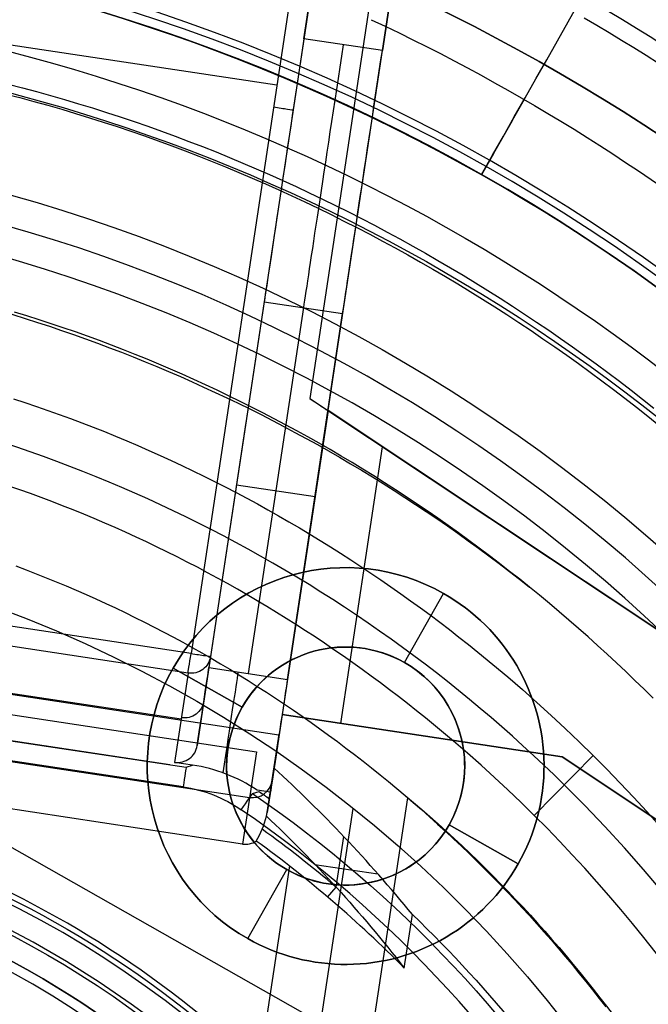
# Model space of a CAD drawing. Extents: x 1448 to 2588, y -916 to 723.
# Tile 26 of 37: x 2029 to 2045, y 98 to 123. Entities that reach past the tile are written whole.
import ezdxf

# ---------------------------------------------------------------- set-up
doc = ezdxf.new("R2010")
doc.units = 0
doc.layers.add('1', color=7, linetype='CONTINUOUS')

msp = doc.modelspace()

# ---------------------------------------------------------------- linework, layer by layer
at = {"layer": '1', "color": 8}
for p, q in [((2039.639015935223, 135.9690951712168, 639.9999999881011), (2036.250994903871, 113.5374177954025, 639.9999999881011)), ((2036.710499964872, 113.2317592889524, 639.4999999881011), (2040.133408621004, 135.8944234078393, 639.4999999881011)), ((2040.133408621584, 135.8944234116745, 629.9999999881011), (2038.080214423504, 122.3004730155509, 629.9999999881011)), ((2037.418124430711, 134.6567848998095, 637.9999999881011), (2033.257031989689, 107.1066952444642, 637.9999999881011)), ((2037.912517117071, 134.5821131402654, 637.4999999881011), (2033.75142467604, 107.0320234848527, 637.4999999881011)), ((2036.102643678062, 122.59916005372, 629.9999999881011), (2037.912517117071, 134.5821131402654, 629.9999999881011)), ((2027.115742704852, 122.6921253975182, 637.9999999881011), (2035.42153983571, 121.4376398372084, 637.9999999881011)), ((2038.080214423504, 122.3004730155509, 629.9999999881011), (2036.102643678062, 122.59916005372, 629.9999999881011)), ((2035.662594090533, 119.6856449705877, 637.4999999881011), (2035.662594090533, 119.6856449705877, 629.3496288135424)), ((2037.656615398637, 119.4958751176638, 639.4999999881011), (2037.656615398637, 119.4958751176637, 629.3995932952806)), ((2035.101857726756, 115.9730773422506, 625.0232289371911), (2033.70902456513, 106.7512974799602, 594.132901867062)), ((2035.101857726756, 115.9730773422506, 625.0232289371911), (2037.079428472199, 115.6743903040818, 625.0232289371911)), ((2036.090643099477, 115.8237338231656, 625.0232289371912), (2034.697809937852, 106.6019539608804, 594.1329018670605)), ((2035.686595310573, 106.4526104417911, 594.132901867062), (2037.079428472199, 115.6743903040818, 625.0232289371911)), ((2036.250994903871, 113.5374177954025, 639.9999999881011), (2064.740308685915, 94.58659039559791, 639.9999999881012)), ((2036.710499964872, 113.2317592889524, 637.8499999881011), (2035.553087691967, 105.5686726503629, 637.8499999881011)), ((2064.740308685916, 94.58659039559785, 637.8499999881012), (2036.710499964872, 113.2317592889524, 637.8499999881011)), ((2036.710499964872, 113.2317592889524, 637.8499999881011), (2036.710499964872, 113.2317592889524, 639.4999999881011)), ((2064.740308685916, 94.58659039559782, 638.9249999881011), (2036.710499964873, 113.2317592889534, 638.924999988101)), ((2034.641669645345, 112.9262277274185, 614.8171534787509), (2033.582047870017, 105.9106001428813, 614.8171534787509)), ((2036.672574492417, 112.9806593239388, 615.999999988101), (2035.299296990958, 103.8883551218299, 615.999999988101)), ((2037.03317009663, 105.3451249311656, 639.9999999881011), (2038.086137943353, 112.3166976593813, 639.9999999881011)), ((2034.405441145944, 111.3621874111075, 609.5780654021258), (2036.383011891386, 111.0635003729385, 609.5780654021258)), ((2033.182453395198, 106.6129193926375, 637.5249687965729), (2010.440389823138, 110.0478203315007, 637.5249687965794)), ((2035.47415879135, 105.0502710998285, 639.9999999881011), (2008.283177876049, 109.157124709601, 639.9999999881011)), ((2033.006788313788, 105.4498621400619, 613.9999999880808), (2010.264724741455, 108.8847630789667, 613.9999999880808)), ((2008.208599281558, 108.6633488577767, 639.5249687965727), (2034.905804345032, 104.6310738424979, 639.5249687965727)), ((2033.257031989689, 107.1066952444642, 637.9999999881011), (2022.909360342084, 108.6695780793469, 637.9999999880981)), ((2009.787077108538, 107.7673164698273, 590.4750311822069), (2033.133106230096, 104.2411941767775, 590.4750311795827)), ((2032.722278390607, 104.3032445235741, 590.4750311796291), (2009.787077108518, 107.7673164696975, 590.475031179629)), ((2034.730232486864, 103.4686338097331, 616.0124843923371), (2008.033027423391, 107.5009088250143, 616.0124843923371)), ((2033.058527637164, 103.7474183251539, 589.9999999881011), (2009.71249861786, 107.2735406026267, 589.9999999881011)), ((2033.75142467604, 107.0320234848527, 637.4999999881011), (2033.412671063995, 104.7891768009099, 592.1343069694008)), ((2033.70902456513, 106.7512974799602, 594.132901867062), (2035.686595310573, 106.4526104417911, 594.132901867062)), ((2033.182453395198, 106.6129193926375, 637.5249687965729), (2032.842692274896, 104.3634021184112, 592.0243508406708)), ((2033.182453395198, 106.6129193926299, 637.5249687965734), (2032.842692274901, 104.363402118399, 592.0243508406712)), ((2035.553087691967, 105.5686726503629, 639.9999999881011), (2035.47850921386, 105.0748975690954, 639.9999999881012)), ((2035.553087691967, 105.5686726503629, 639.9999999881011), (2035.553087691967, 105.5686726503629, 637.8499999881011)), ((2035.553087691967, 105.5686726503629, 637.8499999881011), (2042.611014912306, 104.50266205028, 637.8499999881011)), ((2042.611014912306, 104.50266205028, 639.9999999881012), (2035.553087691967, 105.5686726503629, 639.9999999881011)), ((2035.553087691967, 105.5686726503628, 638.924999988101), (2042.611014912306, 104.50266205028, 638.924999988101)), ((2035.179822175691, 103.0973268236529, 599.9999999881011), (2035.47850921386, 105.0748975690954, 639.9999999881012)), ((2039.082051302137, 105.0356673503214, 637.8499999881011), (2039.082051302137, 105.0356673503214, 639.9999999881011)), ((2034.905804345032, 104.6310738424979, 639.5249687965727), (2034.554660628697, 102.3061937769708, 592.4999999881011)), ((2060.40491005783, 92.66632796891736, 639.9999999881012), (2042.611014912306, 104.50266205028, 639.9999999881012)), ((2042.611014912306, 104.50266205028, 639.9999999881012), (2042.611014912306, 104.50266205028, 637.8499999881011)), ((2042.611014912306, 104.50266205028, 637.8499999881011), (2060.40491005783, 92.66632796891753, 637.8499999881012)), ((2042.611014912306, 104.50266205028, 638.9249999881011), (2060.40491005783, 92.66632796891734, 638.9249999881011)), ((2033.293408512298, 104.2953271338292, 592.024350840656), (2032.842692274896, 104.3634021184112, 592.0243508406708)), ((2033.133106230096, 104.2411941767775, 590.4750311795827), (2033.293408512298, 104.2953271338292, 592.024350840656)), ((2035.34935158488, 104.2197605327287, 599.9999999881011), (2035.179822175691, 103.0973268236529, 599.9999999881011)), ((2035.232687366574, 103.4473408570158, 591.9999999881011), (2035.34935158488, 104.2197605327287, 599.9999999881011)), ((2034.554660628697, 102.3061937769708, 592.4999999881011), (2026.644377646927, 103.5009419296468, 592.4999999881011)), ((2034.806401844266, 103.579899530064, 590.4564221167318), (2034.978228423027, 103.6254356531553, 591.9999999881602)), ((2035.257687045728, 103.6128607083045, 591.999999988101), (2034.922211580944, 103.6635300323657, 591.9999999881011)), ((2035.232687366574, 103.4473408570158, 591.9999999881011), (2035.257687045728, 103.6128607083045, 591.999999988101)), ((2035.157142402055, 103.0066102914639, 600.0166453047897), (2035.179822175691, 103.0973268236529, 599.9999999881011)), ((2036.914331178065, 101.2190791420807, 596.2583226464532), (2037.106868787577, 102.4938473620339, 596.2583226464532)), ((2035.735376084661, 101.7536031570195, 592.4999999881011), (2034.971716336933, 96.69750435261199, 592.4999999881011)), ((2036.378640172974, 101.7924254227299, 597.4120269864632), (2037.968562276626, 101.5522878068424, 594.3971118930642)), ((2036.700768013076, 100.9690615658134, 592.4999999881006), (2036.913426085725, 101.2199695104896, 596.2593970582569)), ((2038.633523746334, 99.17997969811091, 592.4999999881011), (2038.837233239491, 100.5287156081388, 592.4999999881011))]:
    msp.add_line(p, q, dxfattribs=at)
at = {"layer": '1', "color": 250}
for p, q in [((2043.588475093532, 93.7943652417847, 11.27499998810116), (1996.679130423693, 120.397190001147, 11.27499998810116)), ((2040.582171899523, 119.1809509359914, 2.118338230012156), (2040.582171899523, 119.1809509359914, 11.27499998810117)), ((2038.634599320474, 106.8804286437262, 17.40256035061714), (2039.621210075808, 108.6201410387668, 17.40256035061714)), ((2038.634599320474, 106.8804286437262, 12.92706644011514), (2039.621210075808, 108.6201410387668, 12.92706644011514)), ((2039.621210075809, 108.6201410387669, 11.27499998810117), (2039.621210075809, 108.6201410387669, 12.92706644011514)), ((2039.621210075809, 108.6201410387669, 17.40256035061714), (2039.621210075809, 108.6201410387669, 19.27499998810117)), ((2039.621210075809, 108.6201410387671, 12.92706644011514), (2039.621210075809, 108.6201410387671, 11.27499998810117)), ((2039.621210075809, 108.6201410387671, 19.27499998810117), (2039.621210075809, 108.6201410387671, 17.40256035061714)), ((2032.805402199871, 106.7373869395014, 12.92706644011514), (2032.805402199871, 106.7373869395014, 11.27499998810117)), ((2032.805402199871, 106.7373869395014, 19.27499998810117), (2032.805402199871, 106.7373869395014, 17.40256035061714)), ((2032.805402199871, 106.7373869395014, 17.40256035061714), (2034.545114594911, 105.7507761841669, 17.40256035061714)), ((2034.545114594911, 105.7507761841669, 12.92706644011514), (2032.805402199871, 106.7373869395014, 12.92706644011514)), ((2038.634599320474, 106.8804286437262, 17.40256035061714), (2038.634599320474, 106.8804286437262, 12.92706644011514)), ((2034.545114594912, 105.7507761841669, 12.92706644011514), (2034.545114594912, 105.7507761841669, 17.40256035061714)), ((2041.905495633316, 103.0283081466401, 20.40223485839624), (2043.392106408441, 104.5364073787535, 41.84461592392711)), ((2030.236904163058, 47.31022948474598, 18.73910668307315), (2038.719327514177, 103.4713283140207, 18.73910668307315)), ((2029.002613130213, 47.97235564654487, 140.7393508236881), (2037.344543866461, 103.2032698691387, 140.7393508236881)), ((2029.002613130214, 47.97235564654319, 143.9383254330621), (2037.344543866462, 103.2032698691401, 143.9383254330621)), ((2039.764251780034, 102.7909439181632, 12.92706644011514), (2039.764251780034, 102.7909439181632, 17.40256035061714)), ((2039.764251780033, 102.7909439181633, 17.40256035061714), (2041.503964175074, 101.8043331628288, 17.40256035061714)), ((2041.503964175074, 101.8043331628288, 12.92706644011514), (2039.764251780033, 102.7909439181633, 12.92706644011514)), ((2041.503964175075, 101.8043331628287, 12.92706644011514), (2041.503964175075, 101.8043331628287, 11.27499998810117)), ((2041.503964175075, 101.8043331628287, 19.27499998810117), (2041.503964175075, 101.8043331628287, 17.40256035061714)), ((2034.688156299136, 99.92157906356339, 17.40256035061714), (2035.67476705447, 101.6612914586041, 17.40256035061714)), ((2034.688156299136, 99.92157906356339, 12.92706644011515), (2035.67476705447, 101.6612914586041, 12.92706644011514)), ((2035.674767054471, 101.6612914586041, 12.92706644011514), (2035.674767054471, 101.6612914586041, 17.40256035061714)), ((2035.674767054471, 101.6612914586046, 12.92706644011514), (2035.674767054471, 101.6612914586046, 17.40256035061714)), ((2034.688156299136, 99.9215790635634, 12.92706644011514), (2034.688156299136, 99.9215790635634, 11.27499998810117)), ((2034.688156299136, 99.9215790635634, 19.27499998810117), (2034.688156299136, 99.9215790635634, 17.40256035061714)), ((2029.194259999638, 99.10039598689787, 11.27499998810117), (2029.194259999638, 99.10039598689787, 19.27499998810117))]:
    msp.add_line(p, q, dxfattribs=at)
for points in [[(2045.210152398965, 116.1858747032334), (2044.712752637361, 116.543591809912), (2044.21075538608, 116.8948772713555), (2043.70425191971, 117.2396816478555), (2043.19333351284, 117.5779554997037), (2042.678091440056, 117.9096493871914), (2042.158616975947, 118.2347138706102), (2041.635001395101, 118.5530995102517), (2041.107335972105, 118.8647568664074), (2040.575711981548, 119.1696364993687), (2040.040220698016, 119.4676889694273), (2039.500953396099, 119.7588648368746), (2038.958001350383, 120.0431146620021), (2038.411455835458, 120.3203890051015), (2037.861408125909, 120.5906384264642), (2037.307949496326, 120.8538134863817), (2036.751171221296, 121.1098647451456), (2036.191164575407, 121.3587427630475), (2035.628020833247, 121.6003981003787), (2035.061831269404, 121.8347813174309), (2034.492687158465, 122.0618429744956), (2033.920679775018, 122.2815336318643), (2033.345900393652, 122.4938038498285), (2032.768440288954, 122.6986041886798), (2032.188390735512, 122.8958852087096), (2031.605843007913, 123.0855974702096)], [(2043.16775473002, 123.1286562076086), (2043.482380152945, 122.9442279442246), (2043.795720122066, 122.7576025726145), (2044.107761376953, 122.5687919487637), (2044.418490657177, 122.3778079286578), (2044.72789470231, 122.1846623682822), (2045.035960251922, 121.9893671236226)], [(2028.650544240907, 121.4565447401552), (2029.007197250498, 121.364387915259), (2029.362842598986, 121.2690417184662), (2029.717463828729, 121.1705240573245), (2030.071044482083, 121.0688528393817), (2030.423568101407, 120.9640459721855), (2030.775018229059, 120.8561213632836), (2031.125378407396, 120.7450969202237), (2031.474632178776, 120.6309905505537), (2031.822763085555, 120.5138201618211), (2032.169754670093, 120.3936036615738), (2032.515590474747, 120.2703589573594), (2032.860254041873, 120.1441039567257), (2033.203728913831, 120.0148565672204), (2033.545998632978, 119.8826346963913), (2033.887046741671, 119.747456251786), (2034.226856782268, 119.6093391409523), (2034.565412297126, 119.468301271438), (2034.902696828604, 119.3243605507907), (2035.238693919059, 119.1775348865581), (2035.573387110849, 119.0278421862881), (2035.906759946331, 118.8753003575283), (2036.238795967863, 118.7199273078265), (2036.569478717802, 118.5617409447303), (2036.898791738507, 118.4007591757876), (2037.226718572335, 118.236999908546), (2037.553242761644, 118.0704810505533), (2037.87834784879, 117.9012205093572), (2038.202017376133, 117.7292361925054), (2038.52423488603, 117.5545460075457), (2038.844983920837, 117.3771678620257), (2039.164248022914, 117.1971196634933), (2039.482010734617, 117.0144193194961), (2039.798255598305, 116.8290847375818), (2040.112966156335, 116.6411338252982), (2040.426125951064, 116.4505844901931), (2040.737718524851, 116.2574546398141), (2041.047727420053, 116.0617621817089), (2041.356136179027, 115.8635250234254), (2041.662928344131, 115.6627610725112), (2041.968087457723, 115.4594882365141), (2042.271597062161, 115.2537244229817), (2042.573440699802, 115.0454875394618), (2042.873601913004, 114.8347954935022), (2043.172064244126, 114.6216661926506), (2043.468811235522, 114.4061175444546), (2043.763826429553, 114.1881674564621), (2044.057093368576, 113.9678338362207), (2044.348595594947, 113.7451345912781), (2044.638316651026, 113.5200876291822), (2044.92624007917, 113.2927108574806)], [(2028.585195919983, 121.207867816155), (2028.93980820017, 121.1162383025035), (2029.293418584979, 121.0214376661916), (2029.646010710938, 120.923483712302), (2029.997568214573, 120.8223942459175), (2030.348074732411, 120.7181870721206), (2030.697513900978, 120.6108799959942), (2031.0458693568, 120.5004908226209), (2031.393124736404, 120.3870373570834), (2031.739263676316, 120.2705374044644), (2032.084269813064, 120.1510087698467), (2032.428126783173, 120.0284692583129), (2032.770818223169, 119.9029366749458), (2033.112327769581, 119.774428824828), (2033.452639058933, 119.6429635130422), (2033.791735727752, 119.5085585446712), (2034.129601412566, 119.3712317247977), (2034.466219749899, 119.2310008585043), (2034.80157437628, 119.0878837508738), (2035.135648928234, 118.9418982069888), (2035.468427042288, 118.7930620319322), (2035.799892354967, 118.6413930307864), (2036.1300285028, 118.4869090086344), (2036.458819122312, 118.3296277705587), (2036.78624785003, 118.1695671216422), (2037.11229832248, 118.0067448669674), (2037.436954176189, 117.8411788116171), (2037.760199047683, 117.672886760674), (2038.082016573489, 117.5018865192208), (2038.402390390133, 117.3281958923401), (2038.721304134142, 117.1518326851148), (2039.038741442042, 116.9728147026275), (2039.35468595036, 116.791159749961), (2039.669121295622, 116.6068856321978), (2039.982031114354, 116.4200101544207), (2040.293399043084, 116.2305511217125), (2040.603208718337, 116.0385263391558), (2040.911443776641, 115.8439536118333), (2041.21808785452, 115.6468507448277), (2041.523124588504, 115.4472355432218), (2041.826537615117, 115.2451258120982), (2042.128310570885, 115.0405393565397), (2042.428427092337, 114.8334939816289), (2042.726870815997, 114.6240074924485), (2043.023625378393, 114.4120976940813), (2043.318674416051, 114.19778239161), (2043.612001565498, 113.9810793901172), (2043.903590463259, 113.7620064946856), (2044.193424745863, 113.5405815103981), (2044.481488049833, 113.3168222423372), (2044.767764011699, 113.0907464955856), (2045.052236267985, 112.8623720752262)], [(2041.792187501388, 108.7769542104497), (2041.541047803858, 108.9785692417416), (2041.288315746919, 109.1781549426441), (2041.034005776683, 109.3756955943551), (2040.778132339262, 109.5711754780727), (2040.520709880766, 109.7645788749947), (2040.261752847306, 109.9558900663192), (2040.001275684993, 110.1450933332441), (2039.739292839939, 110.3321729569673), (2039.475818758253, 110.5171132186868), (2039.210867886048, 110.6998983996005), (2038.944454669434, 110.8805127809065), (2038.676593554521, 111.0589406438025), (2038.407298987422, 111.2351662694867), (2038.136585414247, 111.4091739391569), (2037.864467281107, 111.5809479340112), (2037.590959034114, 111.7504725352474), (2037.316075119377, 111.9177320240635), (2037.039829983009, 112.0827106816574), (2036.762238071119, 112.2453927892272), (2036.48331382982, 112.4057626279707), (2036.203071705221, 112.5638044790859), (2035.921526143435, 112.7195026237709), (2035.638691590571, 112.8728413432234), (2035.354582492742, 113.0238049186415), (2035.069213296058, 113.1723776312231), (2034.782598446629, 113.3185437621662), (2034.494752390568, 113.4622875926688), (2034.205689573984, 113.6035934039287), (2033.91542444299, 113.7424454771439), (2033.623971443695, 113.8788280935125), (2033.331345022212, 114.0127255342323), (2033.03755962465, 114.1441220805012), (2032.742629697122, 114.2730020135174), (2032.446569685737, 114.3993496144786), (2032.149394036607, 114.5231491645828), (2031.851117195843, 114.6443849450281), (2031.551753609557, 114.7630412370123), (2031.251317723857, 114.8791023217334), (2030.949823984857, 114.9925524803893), (2030.647286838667, 115.1033759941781), (2030.343720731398, 115.2115571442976), (2030.03914010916, 115.3170802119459), (2029.733559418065, 115.4199294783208), (2029.426993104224, 115.5200892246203), (2029.119455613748, 115.6175437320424), (2028.810961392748, 115.712277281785)], [(2028.779368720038, 113.5277012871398), (2029.069657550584, 113.4328596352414), (2029.359013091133, 113.3354712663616), (2029.647421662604, 113.2355510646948), (2029.934869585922, 113.1331139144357), (2030.221343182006, 113.0281746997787), (2030.506828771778, 112.9207483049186), (2030.79131267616, 112.8108496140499), (2031.074781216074, 112.698493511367), (2031.357220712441, 112.5836948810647), (2031.638617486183, 112.4664686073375), (2031.91895785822, 112.3468295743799), (2032.198228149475, 112.2247926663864), (2032.476414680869, 112.1003727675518), (2032.753503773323, 111.9735847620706), (2033.02948174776, 111.8444435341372), (2033.3043349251, 111.7129639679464), (2033.578049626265, 111.5791609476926), (2033.850612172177, 111.4430493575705), (2034.122008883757, 111.3046440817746), (2034.392226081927, 111.1639600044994), (2034.661250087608, 111.0210120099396), (2034.929067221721, 110.8758149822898), (2035.195663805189, 110.7283838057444), (2035.461026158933, 110.578733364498), (2035.725140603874, 110.4268785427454), (2035.987993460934, 110.2728342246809), (2036.249571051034, 110.1166152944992), (2036.509859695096, 109.9582366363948), (2036.768845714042, 109.7977131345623), (2037.026515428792, 109.6350596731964), (2037.282855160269, 109.4702911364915), (2037.537851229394, 109.3034224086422), (2037.791489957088, 109.1344683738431), (2038.043757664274, 108.9634439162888), (2038.294640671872, 108.7903639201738), (2038.544125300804, 108.6152432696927), (2038.792197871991, 108.4380968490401), (2039.038844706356, 108.2589395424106), (2039.284052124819, 108.0777862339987), (2039.527806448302, 107.894651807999), (2039.770093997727, 107.709551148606), (2040.010901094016, 107.5224991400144), (2040.250214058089, 107.3335106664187), (2040.488019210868, 107.1426006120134), (2040.865243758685, 106.8332623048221), (2041.238519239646, 106.5191062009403), (2041.607789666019, 106.2001932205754), (2041.972999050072, 105.8765842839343), (2042.334091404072, 105.5483403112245), (2042.691010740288, 105.2155222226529), (2043.043701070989, 104.8781909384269), (2043.392106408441, 104.5364073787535)], [(2041.905495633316, 103.0283081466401), (2041.576887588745, 103.350670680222), (2041.244238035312, 103.6688339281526), (2040.907599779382, 103.9827404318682), (2040.56702562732, 104.292332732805), (2040.222568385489, 104.5975533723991), (2039.874280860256, 104.8983448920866), (2039.522215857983, 105.1946498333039), (2039.166426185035, 105.4864107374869), (2038.94213373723, 105.6664727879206), (2038.716419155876, 105.8447224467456), (2038.489295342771, 106.0211456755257), (2038.260775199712, 106.1957284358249), (2038.030871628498, 106.3684566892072), (2037.799597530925, 106.5393163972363), (2037.566965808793, 106.7082935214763), (2037.332989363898, 106.8753740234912), (2037.097681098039, 107.0405438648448), (2036.861053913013, 107.203789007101), (2036.623120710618, 107.3650954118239), (2036.383894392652, 107.5244490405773), (2036.143387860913, 107.6818358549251), (2035.901614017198, 107.8372418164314), (2035.658585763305, 107.99065288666), (2035.414316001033, 108.1420550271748), (2035.168817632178, 108.2914341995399), (2034.922103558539, 108.4387763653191), (2034.674186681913, 108.5840674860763), (2034.425079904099, 108.7272935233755), (2034.174796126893, 108.8684404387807), (2033.923348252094, 109.0074941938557), (2033.6707491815, 109.1444407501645), (2033.417011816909, 109.279266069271), (2033.162149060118, 109.4119561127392), (2032.906173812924, 109.542496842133), (2032.649098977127, 109.6708742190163), (2032.390937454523, 109.797074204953), (2032.13170214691, 109.9210827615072), (2031.871405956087, 110.0428858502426), (2031.61006178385, 110.1624694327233), (2031.347682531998, 110.2798194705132), (2031.084281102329, 110.3949219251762), (2030.81987039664, 110.5077627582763), (2030.554463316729, 110.6183279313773), (2030.288072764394, 110.7266034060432), (2030.020711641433, 110.832575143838), (2029.752392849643, 110.9362291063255), (2029.483129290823, 111.0375512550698), (2029.21293386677, 111.1365275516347), (2028.941819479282, 111.2331439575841), (2028.669799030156, 111.3273864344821)], [(2028.843613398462, 109.3130709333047), (2029.098823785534, 109.2170369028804), (2029.353138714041, 109.1187927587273), (2029.606545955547, 109.0183518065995), (2029.859033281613, 108.9157273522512), (2030.1105884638, 108.8109327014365), (2030.361199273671, 108.7039811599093), (2030.610853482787, 108.594886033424), (2030.85953886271, 108.4836606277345), (2031.107243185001, 108.370318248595), (2031.353954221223, 108.2548722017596), (2031.599659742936, 108.1373357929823), (2031.844347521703, 108.0177223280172), (2032.088005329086, 107.8960451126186), (2032.330620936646, 107.7723174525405), (2032.572182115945, 107.6465526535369), (2032.812676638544, 107.518764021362), (2033.052092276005, 107.3889648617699), (2033.290416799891, 107.2571684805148), (2033.527637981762, 107.1233881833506), (2033.763743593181, 106.9876372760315), (2033.998721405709, 106.8499290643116), (2034.232559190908, 106.710276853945), (2034.46524472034, 106.5686939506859), (2034.696765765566, 106.4251936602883), (2034.927110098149, 106.2797892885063), (2035.156265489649, 106.132494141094), (2035.384219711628, 105.9833215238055), (2035.61096053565, 105.832284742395), (2035.836475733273, 105.6793971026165), (2036.060753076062, 105.5246719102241), (2036.283780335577, 105.368122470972), (2036.505545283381, 105.2097620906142), (2036.726035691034, 105.0496040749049), (2036.945239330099, 104.8876617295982), (2037.163143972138, 104.723948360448), (2037.379737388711, 104.5584772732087), (2037.595007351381, 104.3912617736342), (2037.80894163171, 104.2223151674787), (2038.021528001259, 104.0516507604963)], [(2044.905525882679, 105.9784417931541), (2044.67640145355, 106.2050077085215), (2044.44549686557, 106.4297486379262), (2044.21282656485, 106.652648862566), (2043.978404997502, 106.873692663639), (2043.742246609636, 107.0928643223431), (2043.504365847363, 107.3101481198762), (2043.264777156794, 107.5255283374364), (2043.023494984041, 107.7389892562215), (2042.780533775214, 107.9505151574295), (2042.535907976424, 108.1600903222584), (2042.289632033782, 108.3676990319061), (2042.0417203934, 108.5733255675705), (2041.792187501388, 108.7769542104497)], [(2043.392106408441, 104.5364073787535), (2043.736277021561, 104.1901241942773), (2044.076047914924, 103.8395079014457), (2044.411363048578, 103.4846194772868), (2044.742166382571, 103.1255198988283), (2045.06840187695, 102.7622701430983), (2045.390013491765, 102.3949311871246), (2045.706945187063, 102.0235640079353), (2046.019140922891, 101.6482295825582), (2046.326544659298, 101.2689888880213), (2046.629100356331, 100.8859029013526), (2046.926751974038, 100.4990325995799), (2047.219443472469, 100.1084389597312), (2047.507118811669, 99.71418295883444), (2047.789721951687, 99.31632557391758), (2048.067196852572, 98.91492778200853), (2048.339487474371, 98.51005056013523), (2048.606537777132, 98.10175488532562)], [(2038.021528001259, 104.0516507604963), (2038.232754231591, 103.879281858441), (2038.442608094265, 103.705221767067), (2038.651077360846, 103.5294837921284), (2038.858149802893, 103.3520812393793), (2039.063813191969, 103.1730274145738), (2039.268055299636, 102.9923356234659), (2039.470863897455, 102.8100191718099), (2039.672226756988, 102.6260913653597), (2039.872131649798, 102.4405655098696), (2040.070566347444, 102.2534549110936), (2040.26751862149, 102.0647728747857), (2040.462976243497, 101.8745327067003), (2040.656926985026, 101.6827477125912), (2040.84935861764, 101.4894311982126), (2041.0402589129, 101.2945964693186), (2041.229615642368, 101.0982568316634), (2041.417416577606, 100.9004255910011), (2041.603649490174, 100.7011160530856), (2041.788302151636, 100.5003415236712), (2041.971362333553, 100.298115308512), (2042.152817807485, 100.094450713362), (2042.332656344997, 99.88936104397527), (2042.510865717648, 99.68285960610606), (2042.687433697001, 99.47495970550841), (2042.862348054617, 99.26567464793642), (2043.035596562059, 99.0550177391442), (2043.207166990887, 98.84300228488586), (2043.377047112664, 98.62964159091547), (2043.545224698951, 98.41494896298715), (2043.71168752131, 98.19893770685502)], [(2046.053227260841, 98.10484491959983), (2045.786682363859, 98.48009501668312), (2045.515353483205, 98.85194836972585), (2045.239293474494, 99.22034746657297), (2044.958555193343, 99.58523479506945), (2044.67319149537, 99.94655284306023), (2044.38325523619, 100.3042440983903), (2044.088799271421, 100.6582510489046), (2043.789876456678, 101.0085161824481), (2043.486539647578, 101.3549819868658), (2043.178841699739, 101.6975909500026), (2042.866835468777, 102.0362855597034), (2042.550573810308, 102.3710083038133), (2042.230109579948, 102.7017016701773), (2041.905495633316, 103.0283081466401)]]:
    msp.add_lwpolyline(points, dxfattribs=at)
at = {"layer": '1', "color": 8, "extrusion": (-0.6939033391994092, 0.1405170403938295, 0.7062245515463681)}
msp.add_lwpolyline([(-506.4250205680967, 1846.621162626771), (-506.427627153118, 1846.651466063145), (-506.4312198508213, 1846.682160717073), (-506.4358365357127, 1846.713163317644), (-506.4415106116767, 1846.744382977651), (-506.448270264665, 1846.775721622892), (-506.4561377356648, 1846.807074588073), (-506.4651286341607, 1846.838331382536), (-506.4700482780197, 1846.853887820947), (-506.475251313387, 1846.869376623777), (-506.4807375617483, 1846.884782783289), (-506.4865063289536, 1846.900091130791), (-506.4925563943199, 1846.915286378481), (-506.4988860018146, 1846.930353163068), (-506.5054928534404, 1846.945276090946), (-506.5123741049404, 1846.96003978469), (-506.5195263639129, 1846.974628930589), (-506.526945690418, 1846.989028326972), (-506.5346276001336, 1847.003222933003), (-506.542567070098, 1847.017197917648), (-506.5507585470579, 1847.03093870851), (-506.5591959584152, 1847.044431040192), (-506.567872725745, 1847.057661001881), (-506.5767817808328, 1847.070615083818), (-506.5859155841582, 1847.083280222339), (-506.5952661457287, 1847.095643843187), (-506.6048250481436, 1847.107693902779), (-506.6145834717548, 1847.119418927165), (-506.6245322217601, 1847.130808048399), (-506.6346617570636, 1847.141851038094), (-506.6449622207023, 1847.15253833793), (-506.6554234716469, 1847.162861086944), (-506.6660351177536, 1847.172811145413), (-506.6767865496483, 1847.182381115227), (-506.6876669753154, 1847.191564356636), (-506.6986654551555, 1847.200355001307), (-506.7097709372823, 1847.208747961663), (-506.7209722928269, 1847.216738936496), (-506.7322583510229, 1847.224324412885), (-506.7436179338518, 1847.231501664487), (-506.7550398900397, 1847.238268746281), (-506.7665131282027, 1847.244624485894), (-506.7780266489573, 1847.250568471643), (-506.7895695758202, 1847.256101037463), (-506.8011311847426, 1847.261223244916), (-506.8127009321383, 1847.265936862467), (-506.8242684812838, 1847.270244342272), (-506.8358237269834, 1847.274148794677), (-506.8473568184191, 1847.277653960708), (-506.8588581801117, 1847.280764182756), (-506.8703185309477, 1847.283484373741), (-506.8817289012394, 1847.285819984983), (-506.8930806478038, 1847.287776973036), (-506.9043654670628, 1847.289361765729), (-506.9155754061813, 1847.290581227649), (-506.9267028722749, 1847.291442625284), (-506.9377406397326, 1847.291953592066), (-506.9486818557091, 1847.292122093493)], dxfattribs=at)
at = {"layer": '1', "color": 250, "extrusion": (0, 0, -1)}
for centre, radius, start, end in [((-2017.485557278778, 78.45418354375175, -23.62993843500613), 78.0144069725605, 29.55806697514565, 149.5580669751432), ((-2017.485557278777, 78.45418354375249, -23.62993843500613), 77.82911745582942, 29.55806697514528, 149.5580669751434), ((-2017.485557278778, 78.45418354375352, -16.06979318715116), 77.82911745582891, 29.55806697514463, 149.5580669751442), ((-2017.229786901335, 77.99592073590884, -639.1999999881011), 67.5019772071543, 98.58888445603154, 278.5888844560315), ((-2017.229786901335, 77.99592073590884, -614.199999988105), 67.50197720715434, 98.58888445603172, 278.5888844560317), ((-2017.229786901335, 77.99592073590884, -614.199999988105), 66.50197720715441, 98.58888445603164, 278.5888844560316), ((-2017.229786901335, 77.99592073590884, -100.7391066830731), 65.9960937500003, 98.58888445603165, 278.5888844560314), ((-2017.229786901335, 77.99592073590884, -102.5391066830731), 65.9960937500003, 98.58888445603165, 278.5888844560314), ((-2017.229786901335, 77.99592073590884, -101.6391066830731), 65.99609375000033, 98.58888445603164, 278.5888844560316), ((-2017.229786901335, 77.99592073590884, -52.23910668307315), 62.5000000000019, 98.58888445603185, 278.5888844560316), ((-2017.229786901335, 77.99592073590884, -48.24235005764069), 62.50000000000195, 98.58888445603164, 278.5888844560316), ((-2017.229786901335, 77.99592073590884, -105.1371535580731), 55.03589292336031, 98.58888445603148, 278.5888844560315), ((-2017.229786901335, 77.99592073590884, -584.1999999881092), 62.50197720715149, 124.5442383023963, 252.6335306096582), ((-2017.229786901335, 77.99592073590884, -585.1999999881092), 62.50197720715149, 124.5442521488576, 252.6335167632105), ((-2017.229786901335, 77.99592073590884, -100.7391066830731), 50.5208118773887, 98.58888445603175, 278.5888844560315), ((-2017.229786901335, 77.99592073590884, -76.48910668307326), 50.52081187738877, 98.58888445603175, 278.5888844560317), ((-2017.485557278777, 78.45418354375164, -11.27499998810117), 46.82011521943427, 29.55806697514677, 149.5580669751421), ((-2017.229786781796, 77.99592060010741, -3.082833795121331), 45.73505670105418, 98.5888845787, 278.5888843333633), ((-2017.229786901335, 77.99592073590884, -4.082833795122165), 44.73505660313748, 98.5888844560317, 278.5888844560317), ((-2017.485557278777, 78.45418354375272, -39.82379318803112), 41.74511303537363, 29.55806697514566, 149.5580669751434), ((-2017.833894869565, 77.6547940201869, -23.62993843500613), 77.82911745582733, 149.2019627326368, 269.2019627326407), ((-2017.833894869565, 77.65479402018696, -16.06979318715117), 77.82911745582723, 149.2019627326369, 269.2019627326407), ((-2017.833894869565, 77.6547940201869, -23.62993843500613), 78.014406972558, 149.201962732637, 269.2019627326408), ((-2017.229786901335, 77.99592073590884, -43.73910668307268), 39.37998914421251, 98.5888844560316, 128.5888844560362), ((-2037.154683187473, 104.2708600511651, -12.92706644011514), 4.999999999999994, 299.558066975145, 119.5580669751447), ((-2037.154683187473, 104.2708600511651, -19.27499998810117), 4.999999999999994, 299.558066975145, 119.5580669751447), ((-2037.154683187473, 104.2708600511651, -12.10103321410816), 4.999999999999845, 299.5580669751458, 119.5580669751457), ((-2037.154683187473, 104.2708600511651, -18.33878016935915), 4.999999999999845, 299.5580669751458, 119.5580669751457), ((-2017.229786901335, 77.99592073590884, -140.7393508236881), 32.2492464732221, 98.58888445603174, 278.5888844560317), ((-2017.229786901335, 77.99592073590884, -143.9383254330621), 32.2492464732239, 98.58888445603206, 278.5888844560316), ((-2017.229786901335, 77.99592073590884, -142.3388381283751), 32.24924647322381, 98.58888445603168, 278.5888844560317), ((-2037.154683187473, 104.2708600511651, -12.92706644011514), 4.999999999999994, 119.5580669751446, 299.5580669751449), ((-2037.154683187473, 104.2708600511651, -19.27499998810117), 4.999999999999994, 119.5580669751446, 299.5580669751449), ((-2037.154683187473, 104.2708600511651, -12.10103321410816), 5.00000000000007, 119.5580669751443, 299.5580669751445), ((-2037.154683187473, 104.2708600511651, -18.33878016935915), 5.00000000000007, 119.5580669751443, 299.5580669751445), ((-2037.154683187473, 104.2708600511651, -17.40256035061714), 3.000000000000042, 299.5580669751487, 119.5580669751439), ((-2037.154683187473, 104.2708600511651, -17.40256035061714), 3.000000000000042, 119.5580669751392, 299.558066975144), ((-2017.229786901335, 77.99592073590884, -18.73910668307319), 33.3346301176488, 128.5888844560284, 158.5888844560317), ((-2017.485557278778, 78.45418354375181, -11.27499998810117), 23.73520186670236, 29.55806697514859, 149.5580669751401), ((-2017.485557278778, 78.45418354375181, -19.27499998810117), 23.73520186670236, 29.55806697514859, 149.5580669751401), ((-2017.833894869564, 77.65479402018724, -11.27499998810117), 46.82011521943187, 149.2019627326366, 269.2019627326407), ((-2017.229786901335, 77.9959207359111, -590.8063947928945), 22.61489206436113, 98.58888445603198, 278.5888844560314), ((-2017.229786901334, 77.99592073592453, -592.0008348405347), 21.55100096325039, 98.58888445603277, 278.5888844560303), ((-2017.833894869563, 77.65479402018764, -39.82379318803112), 41.74511303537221, 149.2019627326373, 269.2019627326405)]:
    msp.add_arc(centre, radius, start, end, dxfattribs=at)
at = {"layer": '1', "color": 250}
for centre, radius, start, end in [((2017.485557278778, 78.45418354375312, 16.06979318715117), 78.01440697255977, 30.44193302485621, 150.4419330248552), ((2017.485557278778, 78.45418354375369, 19.84986581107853), 78.01440697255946, 30.4419330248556, 150.4419330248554), ((2017.229786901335, 77.99592073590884, 639.1999999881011), 66.5019772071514, 261.4111155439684, 81.41111554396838), ((2017.229786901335, 77.99592073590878, 102.5391066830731), 55.03589292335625, 261.4111155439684, 81.41111554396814), ((2017.229786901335, 77.99592073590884, 52.23910668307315), 50.5208118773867, 261.4111155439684, 81.41111554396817), ((2017.485557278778, 78.4541835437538, 2.116266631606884), 47.22988433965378, 30.44193302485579, 150.4419330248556), ((2016.620315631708, 77.7783159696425, 25.37027209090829), 52.99808592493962, 36.58844567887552, 64.94339340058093), ((2017.485557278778, 78.4541835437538, 39.8245038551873), 47.0505059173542, 30.4419330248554, 150.4419330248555), ((2017.485557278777, 78.45418354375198, 2.118338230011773), 46.82011521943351, 30.44193302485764, 150.4419330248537), ((2017.485557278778, 78.45418354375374, 6.696669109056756), 46.82011521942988, 30.44193302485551, 150.4419330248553), ((2017.485557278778, 78.4541835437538, 29.54939658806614), 40.97177910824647, 30.44193302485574, 150.4419330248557), ((2017.485557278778, 78.45418354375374, 19.27499998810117), 40.19844518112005, 30.44193302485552, 150.4419330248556), ((2017.833894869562, 77.6547940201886, 16.06979318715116), 78.01440697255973, 270.7980372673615, 30.7980372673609), ((2017.833894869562, 77.65479402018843, 19.84986581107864), 78.01440697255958, 270.7980372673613, 30.79803726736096), ((2017.229786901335, 77.99592073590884, 31.12342539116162), 36.22963369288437, 45.41111554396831, 81.41111554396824), ((2037.154683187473, 104.2708600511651, 11.27499998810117), 4.999999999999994, 60.44193302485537, 240.4419330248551), ((2037.154683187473, 104.2708600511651, 17.40256035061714), 4.999999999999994, 60.44193302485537, 240.4419330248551), ((2037.154683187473, 104.2708600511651, 11.27499998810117), 4.999999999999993, 240.441933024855, 60.4419330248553), ((2037.154683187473, 104.2708600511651, 17.40256035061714), 4.999999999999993, 240.441933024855, 60.4419330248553), ((2037.154683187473, 104.2708600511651, 12.92706644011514), 3.000000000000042, 60.44193302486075, 240.441933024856), ((2037.154683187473, 104.2708600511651, 15.16481339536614), 2.999999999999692, 60.44193302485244, 240.4419330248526), ((2037.154683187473, 104.2708600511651, 12.92706644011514), 3.000000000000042, 240.4419330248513, 60.44193302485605), ((2037.154683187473, 104.2708600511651, 15.16481339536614), 3.000000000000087, 240.4419330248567, 60.44193302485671), ((2017.229786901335, 77.99592073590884, 31.12342539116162), 36.22963369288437, 261.4111155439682, 45.41111554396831), ((2017.229786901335, 77.99592073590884, 604.0863332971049), 25.5083681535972, 261.4111155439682, 81.41111554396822), ((2017.485557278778, 78.4541835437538, 15.27499998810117), 23.73520186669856, 30.4419330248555, 150.4419330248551), ((2017.833894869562, 77.65479402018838, 39.8245038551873), 47.05050591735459, 270.7980372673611, 30.79803726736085), ((2017.833894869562, 77.65479402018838, 2.116266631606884), 47.22988433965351, 270.7980372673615, 30.79803726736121), ((2017.229786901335, 77.99592073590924, 604.0863332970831), 24.00431290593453, 261.4111155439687, 81.41111554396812), ((2017.833894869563, 77.65479402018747, 2.118338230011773), 46.82011521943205, 270.7980372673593, 30.79803726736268), ((2017.833894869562, 77.65479402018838, 6.696669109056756), 46.82011521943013, 270.7980372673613, 30.798037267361), ((2017.833894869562, 77.65479402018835, 29.54939658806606), 40.97177910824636, 270.7980372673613, 30.79803726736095)]:
    msp.add_arc(centre, radius, start, end, dxfattribs=at)
at = {"layer": '1', "color": 250, "extrusion": (0.8698561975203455, -0.4933053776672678, 0)}
for centre, radius, start, end in [((1110.710216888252, 42.64415634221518, 1716.220444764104), 40.5278897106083, 269.4206843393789, 319.0268280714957), ((1110.530838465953, 2.479047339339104, 1716.220444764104), 37.3454565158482, 87.02002560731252, 90.3734581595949)]:
    msp.add_arc(centre, radius, start, end, dxfattribs=at)
at = {"layer": '1', "color": 250, "extrusion": (0.0009364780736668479, 0.0007388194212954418, -0.9999992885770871)}
msp.add_arc((-2016.646562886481, 77.79813175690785, -37.77254518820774), 50.02050475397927, 115.0631502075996, 143.4109829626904, dxfattribs=at)
at = {"layer": '1', "color": 8, "extrusion": (0.988785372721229, -0.1493435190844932, 3.298948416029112e-15)}
msp.add_arc((425.3029901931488, 622.9999999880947, 1994.959121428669), 6.999999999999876, 89.99999999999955, 163.1999455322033, dxfattribs=at)
at = {"layer": '1', "color": 8, "extrusion": (0.9887853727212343, -0.1493435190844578, 0)}
msp.add_arc((425.3029901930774, 622.9999999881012, 1995.959121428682), 7, 89.99999999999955, 163.1999455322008, dxfattribs=at)
at = {"layer": '1', "color": 8, "extrusion": (-0.9887853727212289, 0.1493435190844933, -1.755215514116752e-29)}
msp.add_arc((-425.3029901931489, 622.9999999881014, -1996.959121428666), 6.999999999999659, 16.80005446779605, 90.00000000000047, dxfattribs=at)
at = {"layer": '1', "color": 8, "extrusion": (0.1493435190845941, 0.9887853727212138, 0)}
msp.add_arc((-1994.459121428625, 637.4999999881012, 423.4905728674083), 0.5, 90.00000000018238, 180.0000000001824, dxfattribs=at)
at = {"layer": '1', "color": 8, "extrusion": (0.5538491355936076, 0.8326170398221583, -1.782589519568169e-12)}
msp.add_arc((-1632.559395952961, 639.4727139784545, 1222.309042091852), 0.5278651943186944, 87.31574638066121, 177.036989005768, dxfattribs=at)
at = {"layer": '1', "color": 8, "extrusion": (-0.9887853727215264, 0.1493435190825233, 2.134658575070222e-12)}
msp.add_arc((-409.5592938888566, 637.5000000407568, -1994.45912142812), 0.4999999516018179, 2.862399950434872, 90.00000527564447, dxfattribs=at)
at = {"layer": '1', "color": 8, "extrusion": (-0.007457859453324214, -0.04937758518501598, -0.9987523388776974)}
msp.add_arc((1994.459121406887, -377.2130720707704, -657.1570311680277), 0.4999999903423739, 359.9999988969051, 90.00000110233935, dxfattribs=at)
at = {"layer": '1', "color": 8, "extrusion": (0.1493435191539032, 0.9887853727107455, -6.980868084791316e-11)}
msp.add_arc((-1994.459121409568, 637.5000000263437, 409.5592940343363), 0.499999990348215, 89.99999889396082, 180.0000011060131, dxfattribs=at)
at = {"layer": '1', "color": 8, "extrusion": (0.9887853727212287, -0.1493435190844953, 4.18415302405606e-15)}
msp.add_arc((406.4034263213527, 594.9999999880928, 1994.959121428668), 3.000000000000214, 287.2091732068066, 343.1999455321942, dxfattribs=at)
at = {"layer": '1', "color": 8, "extrusion": (0.9887853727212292, -0.1493435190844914, 0)}
msp.add_arc((406.4034263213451, 594.9999999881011, 1995.709121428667), 3, 275.8160533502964, 343.1999455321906, dxfattribs=at)
at = {"layer": '1', "color": 8, "extrusion": (-0.9887853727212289, 0.1493435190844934, 2.208810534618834e-28)}
msp.add_arc((-406.4034263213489, 594.999999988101, -1996.959121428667), 3.000000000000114, 196.8000544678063, 269.9999999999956, dxfattribs=at)
at = {"layer": '1', "color": 8, "extrusion": (-0.007457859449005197, -0.04937758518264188, -0.9987523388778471)}
msp.add_arc((1994.459121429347, -377.213071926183, -634.3907708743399), 0.5000000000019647, 359.9999999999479, 89.99999999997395, dxfattribs=at)
at = {"layer": '1', "color": 8, "extrusion": (0, 0, -1)}
for centre, radius, start, end in [((-2034.982881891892, 105.1497557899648, -639.9999999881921), 0.501248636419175, 188.5888827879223, 191.4477215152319), ((-2017.229786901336, 77.99592073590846, -599.9113838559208), 24.83748119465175, 8.588884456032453, 154.1568181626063), ((-2032.534837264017, 100.2719682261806, -589.9999999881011), 3.514684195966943, 98.56901957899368, 124.4757484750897), ((-2017.229786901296, 77.99592073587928, -590.4564221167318), 31.03993176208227, 124.4897065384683, 149.230787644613), ((-2017.229786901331, 77.9959207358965, -599.9999999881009), 25.647475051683, 104.1827004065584, 155.238216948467), ((-2017.229786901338, 77.99592073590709, -589.9999999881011), 21.67490415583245, 12.29224438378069, 148.3550752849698), ((-2017.229786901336, 77.99592073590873, -589.9999999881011), 21.67490415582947, 12.29224438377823, 148.3550752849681), ((-2017.229786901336, 77.99592073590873, -590.0999999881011), 21.57490415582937, 12.57560245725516, 148.0963164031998), ((-2017.229786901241, 77.99592073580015, -592.4999999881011), 31.21872165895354, 133.7990369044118, 148.8324007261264)]:
    msp.add_arc(centre, radius, start, end, dxfattribs=at)
at = {"layer": '1', "color": 8, "extrusion": (0.006104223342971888, -0.2576942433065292, 0.9662072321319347)}
msp.add_arc((2034.824544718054, 207.3971111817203, 557.5332872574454), 0.5044995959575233, 260.8196107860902, 351.8563774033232, dxfattribs=at)
at = {"layer": '1', "color": 8, "extrusion": (-0.9887853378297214, 0.1493437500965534, -2.487860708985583e-07)}
msp.add_arc((-406.2085107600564, 590.499503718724, -1994.764581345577), 0.500000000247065, 182.8624052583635, 269.9999999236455, dxfattribs=at)
at = {"layer": '1', "color": 8, "extrusion": (0.007881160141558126, -0.01821660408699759, 0.9998030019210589)}
msp.add_arc((1905.419117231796, -703.1463971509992, 606.0325274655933), 4.011956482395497, 32.82153887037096, 57.97548196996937, dxfattribs=at)
at = {"layer": '1', "color": 8, "extrusion": (0.8724576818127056, -0.1317736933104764, 0.4705882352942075)}
msp.add_arc((317.8352904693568, -382.3326288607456, 2044.375695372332), 93.47446123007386, 337.0148528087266, 342.5689086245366, dxfattribs=at)
at = {"layer": '1', "color": 8, "extrusion": (0.007457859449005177, 0.04937758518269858, 0.9987523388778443)}
msp.add_arc((-1996.459121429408, -375.4130719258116, 635.7779852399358), 0.4999999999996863, 89.99999999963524, 179.9999999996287, dxfattribs=at)
at = {"layer": '1', "color": 8, "extrusion": (0.8242278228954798, -0.5662583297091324, 3.647546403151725e-08)}
msp.add_arc((1237.101403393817, 590.4999504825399, 1618.491091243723), 0.5000095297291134, 270.0010073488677, 354.9989993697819, dxfattribs=at)
at = {"layer": '1', "color": 8, "extrusion": (-2.191214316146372e-08, -3.097640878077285e-08, -0.9999999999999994)}
msp.add_arc((-2017.229773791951, 77.99590220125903, -592.000047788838), 31.17497756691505, 124.7026050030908, 125.273436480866, dxfattribs=at)
at = {"layer": '1', "color": 8}
for centre, radius, start, end in [((2017.22978677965, 77.99592080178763, 589.9999999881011), 30.5418344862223, 29.61569910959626, 55.51029335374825), ((2017.229786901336, 77.99592073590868, 599.9999999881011), 24.93683111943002, 25.84318183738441, 171.411115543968), ((2017.229786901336, 77.99592073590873, 599.9999999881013), 24.93683111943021, 25.84318183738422, 171.4111155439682), ((2017.229786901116, 77.99592073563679, 596.258322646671), 30.44333046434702, 49.7155412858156, 54.16849713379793), ((2034.62923937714, 102.8002319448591, 592.4999999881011), 0.4996355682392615, 261.4155905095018, 302.9139482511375), ((2017.229786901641, 77.9959207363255, 592.4999999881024), 30.1145198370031, 44.70445749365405, 54.07034858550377), ((2017.229786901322, 77.99592073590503, 592.4999999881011), 25.77838803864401, 24.30539319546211, 69.09196055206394), ((2017.229786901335, 77.99592073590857, 590.1504276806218), 21.58854995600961, 31.9920785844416, 167.4269215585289)]:
    msp.add_arc(centre, radius, start, end, dxfattribs=at)
at = {"layer": '1', "color": 8, "extrusion": (-0.5796978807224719, -0.8101493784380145, 0.08722586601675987)}
msp.add_arc((1330.352459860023, 699.1008722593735, -1210.890052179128), 264.9569743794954, 0.3656926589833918, 1.997755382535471, dxfattribs=at)
at = {"layer": '1', "color": 8, "extrusion": (-0.8724576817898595, 0.1317736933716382, -0.4705882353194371)}
msp.add_arc((-322.5435481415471, -383.2990398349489, -2044.375695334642), 87.51943728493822, 197.9799055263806, 203.9550775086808, dxfattribs=at)

doc.saveas('drawing.dxf')
